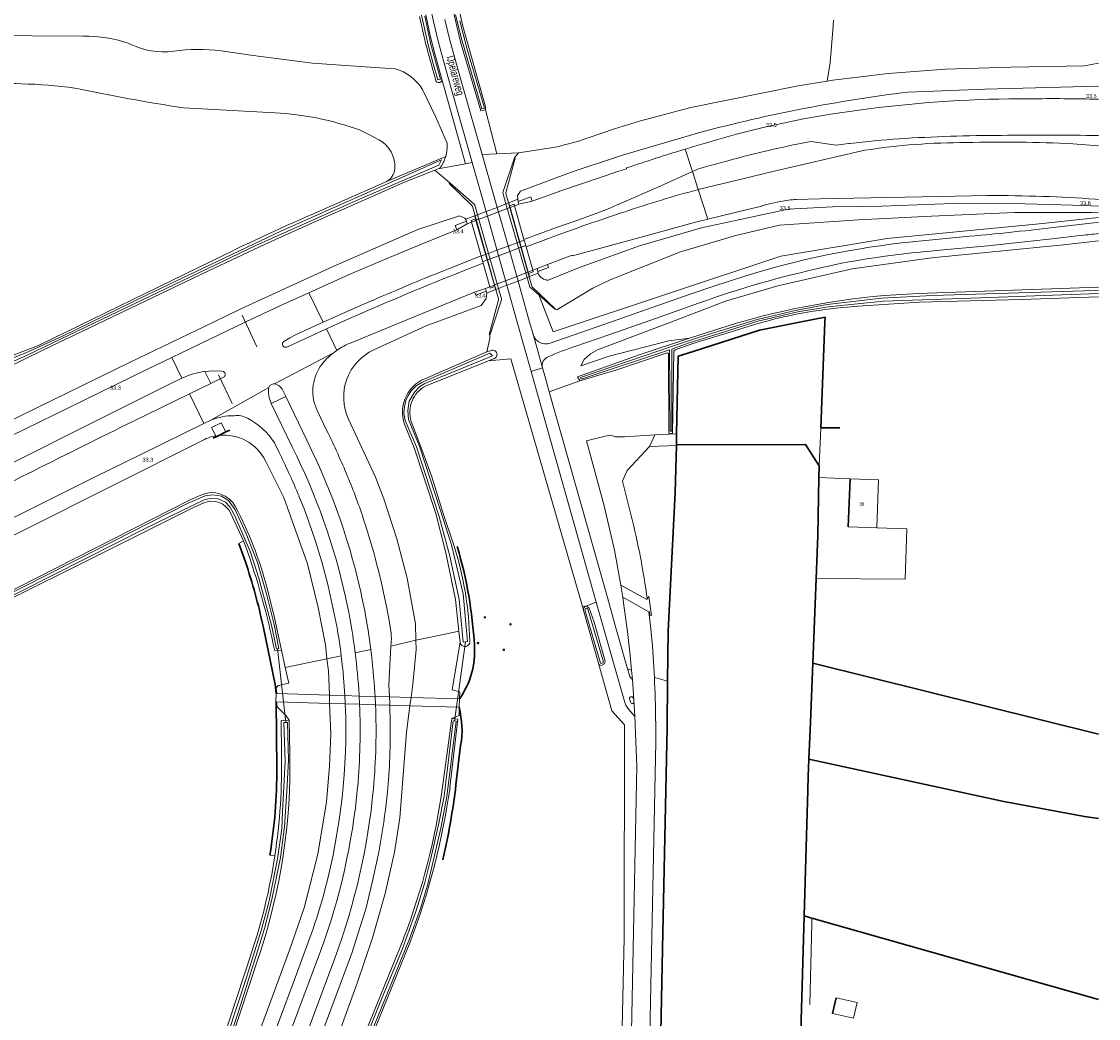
# Model space of a CAD drawing. Header units: metres. Extents: x 120324 to 133000, y 395500 to 402438.
# Tile 94 of 95: x 132661 to 133000, y 400781 to 401095. Entities that reach past the tile are written whole.
import ezdxf

# ---------------------------------------------------------------- set-up
doc = ezdxf.new("R2010")
doc.units = ezdxf.units.M
for name, pattern in [('DGN1', [76.057638, 0, -76.057638]), ('DGN2', [101.410184, 50.705092, -50.705092]), ('DGN3', [152.115276, 101.410184, -50.705092])]:
    doc.linetypes.add(name, pattern=pattern)
for name, color, linetype, lineweight, true_color in [('gg-afsc-hekwerk', 7, 'Continuous', 30, 0x00d228), ('gg-knt-BGT kruinlijn', 7, 'Continuous', 0, 0x787878), ('gg-kntw-bovenkant insteek waterloop', 7, 'Continuous', 0, 0xa0a0ff), ('gg-kntw-waterlijn', 7, 'Continuous', 0, 0xaaebff), ('gg-kwrk-duiker nz buis', 7, 'DGN2', 0, 0x969696), ('gg-kwrk-faunavoorziening', 7, 'Continuous', 0, 0x007896), ('gg-kwrk-kunstwerk', 7, 'Continuous', 0, 0xd2d2d2), ('gg-kwrk-kunstwerk niveau 01', 7, 'Continuous', 0, 0xd2d2d2), ('gt-grn-groengrens', 7, 'Continuous', 0, 0x96c800), ('gt-grn-weggrens', 7, 'Continuous', 0, 0x787878), ('gt-knt-lijn portaal', 7, 'Continuous', 13, 0x8dafbb)]:
    doc.layers.add(name, color=color, linetype=linetype, lineweight=lineweight, true_color=true_color)
for name, color, linetype, lineweight in [('gg-anno-huisnummerreeks BGT', 7, 'Continuous', 13), ('gg-anno-openbare ruimte label', 7, 'Continuous', 13), ('gg-bbg-bijgebouw', 1, 'Continuous', 30), ('gg-bbg-gedigitaliseerde bebouwing', 1, 'Continuous', 0), ('gg-bbg-gedigitaliseerde bijgebouw', 1, 'Continuous', 0), ('gg-bbg-hoofdgebouw', 1, 'Continuous', 30), ('gg-bbg-hoogspanningsmast', 7, 'Continuous', 0), ('gg-knt-bovenkant onderkant talud', 7, 'Continuous', 0), ('gg-knt-onverhard', 7, 'DGN3', 0), ('gg-knt-verharding', 7, 'Continuous', 0), ('gg-knt-verharding nz', 7, 'DGN2', 0), ('gt-anno-nummer hm paal', 7, 'Continuous', 0), ('gt-grn-vlakafsluiter', 6, 'DGN1', 0)]:
    doc.layers.add(name, color=color, linetype=linetype, lineweight=lineweight)
doc.styles.add('StyleArial', font='arial.ttf')

msp = doc.modelspace()

# ---------------------------------------------------------------- linework, layer by layer
at = {"layer": 'gg-afsc-hekwerk'}
for p, q in [((132913.97, 401000), (132912.71, 400966.76)), ((132722.62, 400964.01), (132721.66, 400963.55)), ((132723.44, 400964.41), (132722.62, 400964.01)), ((132725.68, 400965.49), (132723.44, 400964.41)), ((132726.95, 400966.1), (132725.68, 400965.49)), ((132867.3, 400961.43), (132867.34, 400964.89)), ((132912.71, 400966.76), (132918.65, 400966.83)), ((132867.3, 400961.28), (132866.96, 400946.44)), ((132867.3, 400961.43), (132867.3, 400961.28)), ((132912.09, 400951.22), (132912.24, 400954.84)), ((132731.79, 400924.68), (132729.74, 400930.38)), ((132910.16, 400892.78), (132911.2, 400919.41)), ((132909.42, 400874.24), (132910.16, 400892.78)), ((132910.16, 400892.78), (133000, 400870.5)), ((132741.43, 400880.67), (132741.69, 400859.78)), ((132908.95, 400862.65), (132909.42, 400874.24)), ((132799.47, 400866.92), (132798, 400854.52)), ((132908.95, 400862.65), (132908.78, 400857.2)), ((132908.78, 400857.2), (132908.65, 400852.85)), ((132908.65, 400852.85), (132907.44, 400813.34)), ((132907.44, 400813.34), (132902.41, 400632.45)), ((132907.44, 400813.34), (132909.92, 400812.64)), ((132909.92, 400812.64), (133000, 400787.06))]:
    msp.add_line(p, q, dxfattribs=at)
at = {"layer": 'gg-afsc-hekwerk', "flags": 128}
for points in [[(132906.04, 401000), (132914.03, 401001.57), (132913.97, 401000)], [(132872.56, 400990.8), (132893.47, 400997.53), (132906.04, 401000)], [(132867.34, 400964.89), (132867.82, 400989.27), (132872.56, 400990.8)], [(132912.24, 400954.84), (132907.9, 400961.58), (132867.3, 400961.43)], [(132911.2, 400919.41), (132911.72, 400932.9), (132912.09, 400951.22)], [(132864.55, 400887.19), (132864.74, 400902.97), (132866.96, 400946.44)], [(132741.49, 400883.26), (132741.15, 400886.12), (132737.34, 400904.46)], [(132861.78, 400745.42), (132863.02, 400808.16), (132864.38, 400872.62), (132864.55, 400887.19)], [(132908.95, 400862.65), (132970.21, 400849.36), (132995.6, 400844.61), (133000, 400843.95)]]:
    msp.add_lwpolyline(points, dxfattribs=at)
at = {"layer": 'gg-afsc-hekwerk'}
for centre, radius, start, end in [((132666.44, 400890.55), 137.58, 3.2583, 16.4191), ((132565.31, 400868.11), 175.83, 11.9311, 18.7666), ((132778.28, 400896.47), 25.58, 324.3345, 4.263), ((132772.23, 400871.79), 27.67, 349.8648, 14.9836), ((132572.02, 400859.65), 169.67, 350.7843, 0.0449), ((132573.48, 400881.53), 226.14, 347.0762, 353.1409)]:
    msp.add_arc(centre, radius, start, end, dxfattribs=at)
at = {"layer": 'gg-bbg-bijgebouw'}
msp.add_line((132916.41, 400782.73), (132917.51, 400787.62), dxfattribs=at)
at = {"layer": 'gg-bbg-gedigitaliseerde bebouwing'}
msp.add_line((132921.33, 400935.7), (132930.31, 400935.38), dxfattribs=at)
at = {"layer": 'gg-bbg-gedigitaliseerde bebouwing', "flags": 128}
msp.add_lwpolyline([(132930.31, 400935.38), (132930.88, 400950.4), (132921.9, 400950.74)], dxfattribs=at)
at = {"layer": 'gg-bbg-gedigitaliseerde bijgebouw', "flags": 128}
msp.add_lwpolyline([(132917.51, 400787.62), (132924.12, 400786.14), (132923.02, 400781.25), (132916.41, 400782.73)], dxfattribs=at)
at = {"layer": 'gg-bbg-hoofdgebouw'}
msp.add_line((132921.33, 400935.7), (132921.9, 400950.74), dxfattribs=at)
at = {"layer": 'gg-bbg-hoogspanningsmast'}
for centre, start, end in [((132807.09, 400907.25), 0.3472, 180.3472), ((132807.09, 400907.25), 180.3472, 0.3472), ((132815.14, 400905.01), 0.1162, 180.3468), ((132815.14, 400905.01), 180.3477, 0.1153), ((132804.93, 400899.1), 0.1162, 180.3468), ((132804.93, 400899.1), 180.3477, 0.1153), ((132813.01, 400896.96), 359.8843, 180.1157), ((132813.01, 400896.96), 180.1157, 359.8843)]:
    msp.add_arc(centre, 0.248, start, end, dxfattribs=at)
at = {"layer": 'gg-knt-BGT kruinlijn'}
for p, q in [((132722.62, 400964.01), (132722.48, 400964.27)), ((132758.28, 400880.16), (132758.19, 400882.76)), ((132783.53, 400879.41), (132783.88, 400882))]:
    msp.add_line(p, q, dxfattribs=at)
at = {"layer": 'gg-knt-BGT kruinlijn', "flags": 128}
for points in [[(132940.09, 401072.34), (132964.26, 401073.28), (133000, 401074.18)], [(132817.42, 401038.65), (132817.36, 401039.81), (132818.25, 401041.16), (132834.82, 401047.39), (132850.32, 401052.51), (132874.94, 401059.7)], [(132875.2, 401029.64), (132902.44, 401035.57), (132916.37, 401036.28), (132931.93, 401036.51), (132954.12, 401037.36), (132976.95, 401037.19), (132995.65, 401036.73), (133000, 401036.47)], [(132721.76, 401000), (132730.39, 401004.15), (132759.41, 401017.53), (132786.01, 401029.1), (132799.12, 401033.4), (132800.77, 401032.7), (132801.14, 401032.33)], [(132875.2, 401029.64), (132855.73, 401024.05), (132836.49, 401017.05), (132826.99, 401013.19)], [(132865.51, 401000), (132882.77, 401006.57), (132899.16, 401011.39), (132922.58, 401016.73), (132947.66, 401020.26), (132989.04, 401024.36), (133000, 401025.54)], [(132791.74, 401000), (132805.9, 401005.24), (132807.46, 401007.42), (132807.67, 401009.16)], [(132631.72, 400952.61), (132633.07, 400954.78), (132636.45, 400957.54), (132646.03, 400963.25), (132695.6, 400987.42), (132721.76, 401000)], [(132772.2, 400991.29), (132788.79, 400998.91), (132791.74, 401000)], [(132865.51, 401000), (132842.52, 400991.26), (132840.34, 400990.01), (132838.26, 400988.3), (132837.26, 400986.29)], [(132785.41, 400900.03), (132785.25, 400905.2), (132782.67, 400919.48), (132779.38, 400931.92), (132775.32, 400944.43), (132772.72, 400951.28), (132764.21, 400969.55)], [(132718.49, 400962.94), (132661.46, 400934.31), (132621.98, 400914.62), (132616.9, 400915.1)], [(132757.45, 400894.19), (132756.94, 400898.61), (132754.67, 400910.28), (132751.37, 400923.99), (132743.84, 400944.9), (132738.11, 400956.41)], [(132783.88, 400882), (132784.45, 400886.26), (132785.51, 400897.1), (132785.41, 400900.03)], [(132758.19, 400882.76), (132757.9, 400890.35), (132757.45, 400894.19)], [(132709.69, 400720.83), (132717.75, 400729.77), (132721.38, 400736.66), (132745.71, 400802.6), (132750.24, 400815.86), (132754.6, 400832.81), (132757.28, 400849.17), (132758.2, 400860.39), (132758.64, 400870.58), (132758.28, 400880.16)], [(132741.15, 400705.98), (132740.88, 400717.63), (132742.76, 400725.7), (132766.91, 400792.19), (132771.79, 400806.44), (132775.79, 400820.36), (132778.69, 400833.38), (132780.36, 400844.18), (132782.42, 400871.16), (132783.53, 400879.41)]]:
    msp.add_lwpolyline(points, dxfattribs=at)
at = {"layer": 'gg-knt-BGT kruinlijn'}
for centre, radius, start, end in [((132999.97, 400589.42), 486.62, 97.0679, 104.888), ((132827.11, 401016.69), 3.5, 202.1038, 268.1044), ((132779.01, 400976.45), 16.33, 114.6626, 204.973), ((132725.05, 400949.87), 14.63, 100.1128, 116.6451), ((132725.04, 400949.89), 14.6, 26.4968, 96.3053)]:
    msp.add_arc(centre, radius, start, end, dxfattribs=at)
at = {"layer": 'gg-knt-bovenkant onderkant talud'}
for p, q in [((132816.39, 401051.66), (132817.64, 401053.27)), ((132796.11, 401043.77), (132791.39, 401047.77)), ((132998.51, 401031.25), (133000, 401031.46)), ((132743.11, 400896.94), (132744.34, 400891.45))]:
    msp.add_line(p, q, dxfattribs=at)
at = {"layer": 'gg-knt-bovenkant onderkant talud', "flags": 128}
for points in [[(132914.74, 401075.79), (132916.5, 401076.07), (132933.92, 401078.13), (132951.89, 401079.55), (132972.44, 401080.12), (132995.58, 401080.63), (133000, 401081.43)], [(132817.64, 401053.27), (132829.33, 401055.06), (132836.17, 401056.83), (132847.88, 401060.83), (132856.02, 401063.3), (132871.88, 401067.49), (132905.58, 401074.34), (132914.74, 401075.79)], [(132899.72, 401030.53), (132924.6, 401032.18), (132947.5, 401033.38), (132973.59, 401034.43), (132997.87, 401034.43), (133000, 401034.42)], [(132829.08, 401004.13), (132829.7, 401003.91), (132841.02, 401010.66), (132846.5, 401013.33), (132868.6, 401022.08), (132885.97, 401027.2), (132899.72, 401030.53)], [(132808.68, 400996.11), (132808.63, 400994.87), (132807.75, 400990.66)], [(132837.26, 400986.29), (132846.14, 400989.32), (132864.91, 400994.09), (132871.44, 400994.95)], [(132799.3, 400899.43), (132796.78, 400884.45), (132799.17, 400883.78), (132799.06, 400881.55)], [(132744.34, 400891.45), (132745.44, 400886.54), (132742.15, 400885.78), (132741.5, 400885.01), (132741.7, 400883.25)], [(132741.49, 400883.26), (132741.45, 400883.26), (132741.39, 400880.67), (132741.43, 400880.67)], [(132745.51, 400874.86), (132744.58, 400876.3), (132741.79, 400879.11), (132741.6, 400880.67)], [(132796.68, 400875.47), (132799.03, 400876.4), (132798.96, 400878.94)], [(132798.96, 400878.94), (132799, 400878.94), (132799.06, 400881.55)]]:
    msp.add_lwpolyline(points, dxfattribs=at)
at = {"layer": 'gg-knt-bovenkant onderkant talud'}
msp.add_arc((133033.53, 400708.82), 320.8, 95.9999, 96.9531, dxfattribs=at)
at = {"layer": 'gg-knt-onverhard'}
for p, q in [((132860.52, 400964.54), (132867.34, 400964.89)), ((132867.3, 400961.28), (132858.86, 400960.94))]:
    msp.add_line(p, q, dxfattribs=at)
at = {"layer": 'gg-knt-onverhard', "flags": 128}
msp.add_lwpolyline([(132905.38, 400633.47), (132906.56, 400663.83), (132909.85, 400811.02), (132909.92, 400812.64)], dxfattribs=at)
at = {"layer": 'gg-knt-verharding'}
for p, q in [((132880.37, 401057.44), (132876.02, 401056.18)), ((132991.92, 401056.04), (133000, 401055.45)), ((132806.22, 401052.71), (132810.94, 401036.1)), ((132807.51, 401034.8), (132803.11, 401050.23)), ((132851.61, 401048.48), (132851.65, 401048.23)), ((132872.38, 401047.33), (132862.18, 401042.81)), ((132872.38, 401047.33), (132874.2, 401041.7)), ((132848.95, 401036.96), (132862.18, 401042.81)), ((132817.78, 401037.13), (132822.01, 401038.03)), ((132998.93, 401038.66), (133000, 401038.58)), ((132899.98, 401037.91), (132898.04, 401037.51)), ((132801.55, 401030.95), (132798.3, 401028.99)), ((132998.51, 401031.25), (132987.6, 401029.99)), ((132827.12, 401026.35), (132820.05, 401023.74)), ((132959.45, 401027.02), (132941.48, 401025.28)), ((132805.9, 401020.84), (132796.13, 401016.98)), ((132800.05, 401016.01), (132806.53, 401018.55)), ((132826.77, 401018.14), (132823.49, 401016.83)), ((132826.77, 401018.14), (132834.53, 401021.03)), ((132813.98, 401011.59), (132817.21, 401000)), ((132821.15, 401000), (132817.51, 401012.94)), ((132803.83, 401009.41), (132780.81, 401000)), ((132807.26, 401010.61), (132803.83, 401009.41)), ((132857.47, 401000), (132870.81, 401004.73)), ((132757.26, 400997.86), (132744.82, 400992.18)), ((132780.81, 401000), (132768.63, 400995.01)), ((132821.6, 400984.49), (132817.21, 401000)), ((132822.22, 400996.21), (132821.15, 401000)), ((132846.55, 401000), (132827.65, 400993.39)), ((132768.63, 400995.01), (132765.06, 400993.55)), ((132708.63, 400988.91), (132701.01, 400985.21)), ((132720.94, 400980.74), (132719.07, 400984.5)), ((132842.12, 400912.04), (132821.6, 400984.49)), ((132825.18, 400985.64), (132826.1, 400982.4)), ((132714.19, 400977.45), (132720.94, 400980.74)), ((132720.94, 400980.74), (132724.92, 400982.68)), ((132826.1, 400982.4), (132827.31, 400978.14)), ((132696.61, 400968.89), (132714.19, 400977.45)), ((132743.59, 400978.52), (132744.52, 400976.59)), ((132827.31, 400978.14), (132845.62, 400913.43)), ((132744.52, 400976.59), (132739.95, 400974.45)), ((132746.51, 400960.84), (132739.95, 400974.45)), ((132744.52, 400976.59), (132751.08, 400962.92)), ((132754.39, 400972.21), (132757.45, 400965.8)), ((132720.95, 400969.2), (132718.72, 400968.11)), ((132860.52, 400964.54), (132858.86, 400960.94)), ((132740.95, 400962.03), (132742.42, 400958.99)), ((132747.93, 400957.91), (132746.51, 400960.84)), ((132751.08, 400962.92), (132752.69, 400959.57)), ((132742.42, 400958.99), (132742.7, 400958.42)), ((132764.19, 400950.86), (132763.95, 400951.46)), ((132853.11, 400939.12), (132850.4, 400949.99)), ((132769.46, 400936.47), (132769.66, 400935.83)), ((132773.62, 400921.97), (132774.59, 400917.96)), ((132850.51, 400913.54), (132849.87, 400917.3)), ((132845.62, 400913.43), (132848.1, 400904.65)), ((132858.67, 400908.99), (132850.51, 400913.54)), ((132850.8, 400910.92), (132850.51, 400913.54)), ((132850.86, 400881.2), (132842.12, 400912.04)), ((132848.1, 400904.65), (132851.96, 400891.03)), ((132851.96, 400891.03), (132852.52, 400889.04)), ((132853.22, 400890.58), (132853.48, 400887.67)), ((132853.93, 400881.3), (132853.48, 400887.67)), ((132763.19, 400880.02), (132763.03, 400882.62)), ((132767.58, 400882.48), (132767.56, 400882.84)), ((132767.69, 400879.88), (132767.58, 400882.48)), ((132772.57, 400882.34), (132772.51, 400883.42)), ((132772.7, 400879.73), (132772.57, 400882.34)), ((132852.55, 400881.62), (132852.98, 400880.39)), ((132853.95, 400881.05), (132853.93, 400881.3)), ((132854.23, 400876.04), (132853.95, 400881.05)), ((132854.23, 400876.04), (132852.33, 400878.28)), ((132854.82, 400860.39), (132854.23, 400876.04)), ((132721.26, 400710.66), (132755.41, 400802.32))]:
    msp.add_line(p, q, dxfattribs=at)
at = {"layer": 'gg-knt-verharding', "flags": 128}
for points in [[(132803.11, 401050.23), (132795.42, 401077.27), (132792.38, 401088.39), (132790.89, 401094.51)], [(132794.53, 401095.12), (132795.98, 401089.09), (132798.96, 401078.11), (132803.91, 401060.81), (132806.22, 401052.71)], [(132921.9, 401056.19), (132921.52, 401056.13), (132917.53, 401055.6), (132909.55, 401056.81), (132905.77, 401056.09)], [(132895.89, 401046.92), (132906.59, 401049.48), (132926.51, 401054.03)], [(132851.65, 401048.23), (132848.84, 401047.35), (132831.33, 401041.35), (132822.01, 401038.03)], [(132877.97, 401049.22), (132874.25, 401048.17), (132872.38, 401047.33)], [(132874.2, 401041.7), (132889.01, 401045.28), (132895.89, 401046.92)], [(132822.01, 401038.03), (132821.54, 401039.44), (132817.59, 401037.98)], [(132964.96, 401039.84), (132960.07, 401039.73), (132944.55, 401039.43), (132928.43, 401039.1), (132912.47, 401038.81), (132905.07, 401038.59)], [(132898.04, 401037.51), (132896.59, 401037.21), (132894.11, 401036.59), (132894.16, 401036.44), (132889.66, 401035.39), (132877.22, 401032.35)], [(132801.32, 401031.74), (132797.75, 401030.39), (132798.3, 401028.99)], [(132819.39, 401026.03), (132829.6, 401029.73), (132837.77, 401032.6)], [(132877.22, 401032.35), (132873.3, 401031.39), (132856.27, 401026.77), (132834.69, 401020.88), (132834.53, 401021.03)], [(132751.72, 401009.27), (132757.7, 401011.98), (132765.94, 401015.61), (132779.79, 401021.49), (132787.15, 401024.51), (132798.3, 401028.99)], [(132948.96, 401022.5), (132965.17, 401024.02), (132975.77, 401025.11), (132986.36, 401026.3), (132993.18, 401027.1), (132994.7, 401027.26)], [(132823.73, 401015.94), (132827.12, 401017.19), (132826.77, 401018.14)], [(132846.55, 401000), (132871.32, 401008.67), (132879.75, 401011.56), (132888.24, 401014.27)], [(132731.73, 401000), (132742.63, 401005.14), (132751.72, 401009.27)], [(132807.46, 401009.79), (132804.21, 401008.45), (132803.83, 401009.41)], [(132771.82, 401006.87), (132764, 401003.47), (132756.22, 401000)], [(132765.27, 401001.47), (132761.95, 401000), (132757.26, 400997.86)], [(132731.73, 401000), (132714.73, 400991.87), (132708.63, 400988.91)], [(132756.22, 401000), (132747.75, 400996.13), (132745.8, 400995.11), (132743.92, 400993.95)], [(132835.35, 400992.36), (132846.42, 400996.15), (132857.47, 401000)], [(132701.01, 400985.21), (132681.07, 400975.53), (132657.9, 400964.16), (132644.66, 400957.52)], [(132724.58, 400984.57), (132721.77, 400984.67), (132720.42, 400984.62), (132719.07, 400984.5)], [(132711.8, 400982.38), (132707.27, 400980.18), (132704.37, 400978.73)], [(132739.72, 400980.24), (132740.32, 400980.54), (132740.65, 400980.63), (132740.99, 400980.62)], [(132704.37, 400978.73), (132676.24, 400964.73), (132630.44, 400941.64)], [(132718.72, 400968.11), (132698.89, 400958.45), (132684.56, 400951.36), (132658.15, 400938.18), (132641.89, 400929.96)], [(132722.48, 400964.27), (132721.09, 400966.88), (132724.23, 400968.4), (132725.68, 400965.49)], [(132839.04, 400962.72), (132844.86, 400964.21), (132846.66, 400964.52), (132848.06, 400963.91), (132850.98, 400963.95), (132860.52, 400964.54)], [(132839.04, 400962.72), (132844.57, 400942.24), (132847.8, 400928.34), (132849.87, 400917.3)], [(132858.86, 400960.94), (132851.78, 400953.36), (132850.59, 400950.54), (132850.4, 400949.99)], [(132748.65, 400945.32), (132750.26, 400941.31), (132751.77, 400937.27), (132752.84, 400934.24), (132753.83, 400931.18), (132755.79, 400924.66), (132757.83, 400917.13), (132760.61, 400903.96)], [(132774.59, 400917.96), (132776.25, 400910.13), (132776.96, 400906.19), (132777.6, 400902.24), (132777.67, 400901.48), (132777.68, 400900.72), (132777.54, 400898.2)], [(132849.87, 400917.3), (132857.99, 400912.79), (132858.15, 400913.02)], [(132858.15, 400913.02), (132858.64, 400913.77), (132859.43, 400907.77), (132858.93, 400907.85), (132858.8, 400908.92), (132858.67, 400908.99)], [(132850.8, 400910.92), (132851.98, 400902.78), (132852.8, 400895.24), (132853.22, 400890.58)], [(132858.67, 400908.99), (132859.27, 400903.59), (132859.81, 400898.17), (132860.13, 400893.27), (132860.39, 400888.36)], [(132777.54, 400898.2), (132776.88, 400885.94), (132777.08, 400882.2)], [(132761.95, 400895.13), (132762.37, 400891.5), (132762.38, 400891.01), (132762.85, 400885.51), (132763.03, 400882.62)], [(132853.93, 400881.3), (132853.89, 400881.53), (132853.68, 400881.87), (132853.36, 400882.18), (132853.12, 400882.28), (132852.86, 400882.28)], [(132756.8, 400821.53), (132757.73, 400825.14), (132759.36, 400832.46), (132760.07, 400836.17), (132761.16, 400842.81), (132762.24, 400850.48), (132762.85, 400857.69), (132763.27, 400864.92), (132763.38, 400868.21), (132763.39, 400871.5), (132763.34, 400875.76), (132763.19, 400880.02)], [(132777.08, 400882.2), (132777.19, 400880.16), (132777.2, 400879.6)], [(132853.95, 400881.05), (132853.82, 400880.26), (132853.67, 400880.13)], [(132858.33, 400745.49), (132860.81, 400868.13), (132860.79, 400874.56)], [(132777.24, 400864.65), (132777.07, 400860.41), (132776.79, 400856.17), (132776.48, 400852.37), (132776.06, 400848.58)], [(132844.02, 400662.17), (132847.03, 400670.18), (132848.41, 400673.94), (132849.07, 400675.91), (132849.66, 400677.9), (132850.13, 400679.77), (132850.53, 400681.66), (132850.83, 400683.54), (132851.05, 400685.42), (132851.24, 400687.76), (132851.46, 400693.64), (132854.82, 400860.39)], [(132732.28, 400713.21), (132764.54, 400799.67), (132765.36, 400801.96), (132769.74, 400815.85), (132771.87, 400824.77), (132773.77, 400833.39)], [(132752.51, 400807.58), (132747.18, 400793.06), (132719.08, 400717.79)], [(132759.8, 400799.8), (132726.5, 400710.37), (132725.8, 400708.88)]]:
    msp.add_lwpolyline(points, dxfattribs=at)
at = {"layer": 'gg-knt-verharding'}
for centre, radius, start, end in [((132914.42, 401121.56), 126.46, 186.879, 192.3499), ((132976.4, 400694.65), 375.57, 89.7282, 97.4521), ((132985.43, 400511.6), 558.67, 88.5056, 90.7432), ((132961.66, 400778.36), 290.68, 96.7114, 106.2403), ((132972.03, 400498.84), 559.9, 90.2553, 93.5487), ((132982.42, 399571.2), 1487.59, 89.32299, 90.49647), ((133057.72, 400437.45), 644.86, 106.36492, 106.91473), ((132982.55, 400685.56), 378.4, 101.7069, 106.0443), ((132969.88, 400635.53), 423.39, 94.4042, 96.5079), ((132957.99, 400850.76), 205.7, 89.8882, 98.8036), ((132970.19, 400659.14), 397.49, 86.8671, 91.7006), ((133057.35, 400438.85), 643.41, 106.92007, 108.64845), ((132971.73, 400677.81), 376.74, 105.0038, 108.6651), ((132906.16, 401011.08), 27.53, 92.2648, 102.9629), ((132965.94, 400627.76), 412.08, 87.689, 90.1362), ((132975.44, 400744.06), 295.54, 85.442, 88.6206), ((133054.99, 400411.31), 655.9, 108.10547, 110.32908), ((132789.22, 401173.76), 149.27, 288.9775, 293.5844), ((132880.95, 401904.6), 881.09, 275.11189, 276.95232), ((132969.14, 400757.39), 269.32, 95.8939, 107.4807), ((132976.09, 400704.72), 318.94, 94.8795, 99.7565), ((132985.71, 400692.4), 332.8, 101.0294, 110.1984), ((133151.19, 400127.02), 955.82, 111.55358, 113.81336), ((133102.58, 400246.05), 829.6, 111.67814, 113.49665), ((132826.27, 400997.36), 4.21, 195.8122, 289.2157), ((132744.45, 400993.11), 0.996, 121.8497, 291.7972), ((132773.29, 400972.73), 22.39, 124.7685, 127.4772), ((132773.19, 400972.86), 22.23, 111.472, 124.749), ((132861.58, 400912.34), 84.2, 108.1483, 114.2183), ((132773.18, 400972.88), 22.2, 127.4788, 143.503), ((132828.14, 400986.31), 3.03, 111.4577, 192.7674), ((132721.93, 400961.18), 23.49, 96.9813, 115.5391), ((132724.48, 400983.57), 0.999, 296.5006, 84.0931), ((132767.17, 400978.32), 14.16, 146.7082, 205.5529), ((132740.23, 400977.03), 3.67, 23.9358, 78.1343), ((132747.42, 400978.2), 8.36, 171.1411, 206.6605), ((132740.17, 400979.33), 1.02, 116.1303, 171.1525), ((132728.22, 400951.19), 19.42, 90.0043, 111.9999), ((132729.11, 400963.89), 6.78, 60.5451, 97.5046), ((135319.72, 395648.97), 5931.47, 116.246655, 116.922972), ((132722.88, 400950.78), 21.28, 31.8991, 63.3201), ((132537.75, 400857.57), 244.91, 22.5418, 26.2268), ((132515.81, 400847.5), 252.56, 22.7881, 26.053), ((132567, 400870.34), 201, 11.5584, 25.8261), ((132564.63, 400869.54), 208.51, 10.9861, 25.5808), ((132593.44, 400880.19), 184.8, 17.7314, 22.4846), ((132609.74, 400878.65), 250.78, 7.8789, 13.9547), ((132575.48, 400872.93), 204.11, 13.9018, 17.9497), ((132564.73, 400870.48), 203.21, 7.2283, 11.3899), ((132554.35, 400869.52), 218.61, 7.24, 10.476), ((132584.14, 400872.67), 179.22, 7.2003, 10.056), ((132564.82, 400870.47), 203.11, 3.4924, 7.2351), ((132554.02, 400869.51), 218.93, 3.6442, 7.234), ((132854.67, 400889.53), 2.21, 192.7859, 237.1981), ((132471.09, 400870.22), 389.72, 0.6384, 2.6672), ((132853.04, 400881.79), 0.521, 109.6893, 198.5866), ((132559.37, 400871.72), 208.49, 355.1, 2.2446), ((132569.63, 400871.51), 203.24, 354.8845, 2.3193), ((132500.88, 400871.53), 276.44, 358.5738, 1.6715), ((132856.57, 400882.25), 5.8, 190.3521, 223.1223), ((132853.47, 400880.64), 0.545, 206.5559, 292.4765), ((132563.94, 400872.8), 204.03, 339.7909, 354.6876), ((132562.92, 400872.99), 210.05, 339.6058, 354.6431), ((132491.96, 400883.67), 286.25, 349.8828, 352.9583), ((132517.36, 400887.44), 248.34, 341.242, 344.6096)]:
    msp.add_arc(centre, radius, start, end, dxfattribs=at)
at = {"layer": 'gg-knt-verharding nz'}
for p, q in [((132813.98, 401011.59), (132807.51, 401034.8)), ((132814.89, 401022.23), (132810.94, 401036.1)), ((132814.89, 401022.23), (132817.51, 401012.94))]:
    msp.add_line(p, q, dxfattribs=at)
at = {"layer": 'gg-kntw-bovenkant insteek waterloop'}
for p, q in [((132695.28, 401087.55), (132695.53, 401087.44)), ((132789.19, 401085), (132791.8, 401075.71)), ((132712.32, 401067.38), (132741.11, 401065.8)), ((132776.14, 401044.2), (132794.78, 401052.1)), ((132792.39, 401048.16), (132792.94, 401048.37)), ((132791.39, 401047.77), (132792.39, 401048.16)), ((132752.73, 401033.85), (132773.61, 401043.05)), ((132776.14, 401044.2), (132773.61, 401043.05)), ((132721.14, 401019.17), (132666.99, 400992.77)), ((132943.36, 401009.02), (133000, 401011)), ((132788.23, 400982.24), (132807.75, 400990.66)), ((132807.75, 400990.66), (132808.74, 400991.03)), ((132871.94, 400993.11), (132872.11, 400993.17)), ((132808.25, 400987.88), (132788.59, 400980.04)), ((132809.65, 400988.44), (132808.25, 400987.88)), ((132714.67, 400944.25), (132630.41, 400901.46)), ((132717.81, 400945.67), (132714.67, 400944.25)), ((132718.47, 400943.15), (132715.89, 400941.97)), ((132727.22, 400939.88), (132731.17, 400931.25)), ((132731.17, 400931.25), (132731.77, 400929.95)), ((132837.96, 400909.82), (132842.87, 400892.44)), ((132799.3, 400899.43), (132798.93, 400902.9)), ((132741.01, 400896.71), (132743.11, 400896.94)), ((132745.51, 400874.86), (132745.78, 400864.57)), ((132796.68, 400875.47), (132793.77, 400853.98)), ((132781.56, 400806.32), (132742.66, 400710.62)), ((132744.66, 400709.25), (132783.71, 400805.39)), ((132733.67, 400801.71), (132707.61, 400722.54)), ((132709.69, 400720.83), (132736.14, 400800.97))]:
    msp.add_line(p, q, dxfattribs=at)
at = {"layer": 'gg-kntw-bovenkant insteek waterloop', "flags": 128}
for points in [[(132795.49, 401126.29), (132795.08, 401120.61), (132795.44, 401109.78), (132796.79, 401099.31), (132799.4, 401088.14), (132805.84, 401066.47), (132807.26, 401066.74)], [(132807.26, 401066.74), (132807.28, 401067.71), (132800.21, 401093.06), (132798.91, 401098.6), (132844.7, 401097.35), (132846.07, 401098.2), (132847.5, 401100.46)], [(132788.56, 401096.59), (132789.71, 401091.03), (132791.03, 401085.51), (132793.6, 401076.37)], [(132680.78, 401089.88), (132648.68, 401090.12), (132633.32, 401089.73)], [(132778.86, 401079.69), (132767.87, 401080.33), (132752.93, 401081.47), (132734.26, 401083.82), (132724.2, 401085.28)], [(132795.19, 401056.24), (132791.53, 401064.68), (132787.51, 401073.11)], [(132767.67, 401060.42), (132770.83, 401058.92), (132773.8, 401057.28)], [(132774.53, 401040.74), (132781.25, 401043.79), (132791.39, 401047.77)], [(132774.53, 401040.74), (132753.79, 401031.6), (132737.83, 401024.45), (132720.15, 401016.19), (132667.88, 400991.12)], [(132922.93, 401004.91), (132943.63, 401006.27), (132975.67, 401007.09), (133000, 401008.02)], [(132871.44, 400994.95), (132886.25, 400999.69), (132887.33, 401000)], [(132872.11, 400993.17), (132885.9, 400997.38), (132890.15, 400998.75), (132894.44, 401000)], [(132871.44, 400994.95), (132855.92, 400989.83), (132836.21, 400982.84), (132836.96, 400981.57)], [(132666.99, 400992.77), (132656.65, 400988.8), (132649.98, 400986.18)], [(132667.88, 400991.12), (132656.78, 400985.7), (132650.11, 400983.22)], [(132836.96, 400981.57), (132848.61, 400985.02), (132864.12, 400990.27), (132864.52, 400990.39), (132864.78, 400990.19), (132864.96, 400965.11), (132866.12, 400965.06), (132866.52, 400990.93), (132866.92, 400991.26), (132871.94, 400993.11)], [(132783.92, 400968.76), (132787.31, 400959.96), (132790.4, 400951.4), (132794.11, 400939.55), (132797.43, 400929.64)], [(132798.93, 400902.9), (132797.89, 400912.83), (132794.79, 400927.49), (132791.65, 400939.82), (132784.9, 400960.46), (132782.27, 400966.85)], [(132715.89, 400941.97), (132624.26, 400896.28), (132609.16, 400888.24)], [(132743.11, 400896.94), (132740.79, 400908.04), (132738.55, 400916.68)], [(132837.96, 400909.82), (132838.53, 400910.59), (132839.17, 400910.71), (132839.87, 400910.11), (132841.4, 400905.65), (132844.88, 400893.42), (132844.7, 400892.58), (132843.74, 400892.05), (132842.87, 400892.44)], [(132743.12, 400864.42), (132743.02, 400874.77), (132745.51, 400874.86)], [(132796.12, 400853.75), (132798.58, 400875.19), (132796.68, 400875.47)]]:
    msp.add_lwpolyline(points, dxfattribs=at)
at = {"layer": 'gg-kntw-bovenkant insteek waterloop'}
for centre, radius, start, end in [((132915.77, 401120.73), 131.53, 190.7785, 195.7633), ((132681.55, 401048.23), 41.66, 70.7501, 91.0539), ((132706.18, 401109.18), 24.21, 243.8967, 277.071), ((132717.12, 401032.37), 53.38, 82.3688, 98.5682), ((132774.76, 401065.32), 14.94, 31.4244, 74.0421), ((132792.61, 401076.29), 0.992, 215.8401, 4.5208), ((132655.72, 400966.16), 108.9, 86.9997, 101.1791), ((132659.63, 400946.58), 128.34, 81.6749, 89.2033), ((132804.83, 401674.83), 614.45, 258.1088, 261.34153), ((132736.29, 400973.72), 92.21, 70.1049, 86.9998), ((132769.33, 401048.91), 9.49, 356.0241, 61.9169), ((132783.61, 401055.29), 11.62, 344.0723, 4.693), ((132783.61, 401055.29), 11.61, 323.4481, 344.0751), ((132773.69, 401048.7), 5.12, 298.4687, 354.9253), ((132989.5, 400482.82), 599.74, 113.25223, 116.58086), ((132952.66, 400772.66), 236.54, 92.2525, 106.0321), ((132933.88, 400856.35), 148.96, 94.2143, 105.354), ((132809.44, 400989.66), 1.54, 20.518, 117.0559), ((132809.44, 400989.9), 1.47, 278.0665, 11.8361), ((132792.51, 400971.74), 11.34, 112.162, 205.5102), ((132793.02, 400971.59), 9.54, 117.7124, 197.2761), ((132721.28, 400938.02), 8.4, 27.5856, 114.4208), ((132721.2, 400937.12), 6.62, 24.6267, 114.3904), ((132619.74, 400884.96), 122.97, 14.9489, 27.589), ((132492.31, 400845.45), 253.93, 11.6475, 19.4376), ((132694.94, 400897.41), 107.44, 1.28, 17.4559), ((132800.84, 400899.55), 1.54, 184.4434, 9.4652), ((132554.46, 400861.05), 191.36, 341.7013, 1.055), ((132559.85, 400859.96), 183.32, 351.3021, 1.395), ((132583.48, 400882.48), 212.21, 338.9695, 352.2842), ((132569.41, 400886.18), 229.03, 339.3439, 351.8606), ((132559.88, 400859.97), 183.3, 341.4663, 351.2973)]:
    msp.add_arc(centre, radius, start, end, dxfattribs=at)
at = {"layer": 'gg-kntw-waterlijn', "flags": 128}
for points in [[(132788.21, 401096.19), (132790.12, 401087.33), (132793.18, 401076.4), (132792.31, 401076.15), (132790.77, 401081.66), (132789.23, 401087.17), (132787.17, 401096.54)], [(132797.89, 401096.62), (132799.84, 401088.73), (132806.17, 401067.07), (132806.98, 401067.3), (132801.46, 401086.18), (132799.22, 401094.78)], [(132649.39, 400985.1), (132662.79, 400990.33), (132674.29, 400995.62), (132700.96, 401008.61), (132743.13, 401028.68), (132793.44, 401050.99), (132792.6, 401049.35), (132768.58, 401039.06), (132735.11, 401024.09), (132701.83, 401008.14), (132663.42, 400989.72), (132654.48, 400985.8)], [(133000, 401009.02), (132962.92, 401007.7), (132932.41, 401006.61), (132915.02, 401004.84), (132905.46, 401003.28), (132892.92, 401000.33), (132880.73, 400996.48), (132871.28, 400993.5), (132865.84, 400991.55), (132865.82, 400965.7), (132865.36, 400965.7), (132865.18, 400991.3), (132837.4, 400982.1), (132837.15, 400982.66), (132866.71, 400992.63), (132874.53, 400995.27), (132892.67, 401000.88), (132905.21, 401003.82), (132914.73, 401005.53), (132931.76, 401007.53), (132947.78, 401008.43), (132998.97, 401009.98), (133000, 401010.02)], [(132808.64, 400990.22), (132787.86, 400981.37), (132787.22, 400981.09), (132785.48, 400979.98), (132784.07, 400978.56), (132782.92, 400976.96), (132782.2, 400975.35), (132781.77, 400973.44), (132781.63, 400971.41), (132782.06, 400969.05), (132785.54, 400960.82), (132792.76, 400938.93), (132796.11, 400926.45), (132799.04, 400912.82), (132800.28, 400899.46), (132801.67, 400899.58), (132800.27, 400914.61), (132796.62, 400929.99), (132793.01, 400941.07), (132786.62, 400960.69), (132783.11, 400969.36), (132782.83, 400972.24), (132783.31, 400975.2), (132784.92, 400978.03), (132786.6, 400979.75), (132788.23, 400980.72), (132809.53, 400989.44), (132808.64, 400990.22)], [(132647.08, 400909.24), (132684.11, 400928.01), (132713.82, 400943.07), (132719.18, 400945.38), (132721.56, 400945.7), (132724.27, 400945.26), (132726.45, 400943.96), (132728.57, 400941.05), (132732.03, 400933.52), (132735.61, 400924.41), (132738.54, 400914.17), (132740.8, 400904.93), (132742.34, 400897.46), (132741.54, 400897.3), (132740, 400904.8), (132735.99, 400919.51), (132733.38, 400927.75), (132728.46, 400939.12), (132726.89, 400942), (132725.5, 400943.39), (132723.22, 400944.45), (132720.96, 400944.53), (132718.85, 400944.2), (132700.5, 400935.26), (132612.07, 400890.57)], [(132838.55, 400909.62), (132843.4, 400892.86), (132843.8, 400892.71), (132844.24, 400892.94), (132844.28, 400893.53), (132839.49, 400909.8), (132839.06, 400910.1), (132838.72, 400909.99), (132838.55, 400909.62)], [(132717.34, 400746.59), (132729.67, 400783.31), (132736.81, 400806.25), (132738.02, 400810.12), (132740.24, 400819.05), (132742.81, 400831.69), (132744.1, 400841.4), (132744.78, 400852.61), (132745.37, 400862.34), (132745.04, 400874.14), (132743.93, 400874.11), (132744.27, 400862.02), (132743.51, 400846.06), (132743.25, 400840.69), (132741.94, 400831.29), (132739.24, 400818.13), (132736.9, 400809.05), (132732.02, 400793.68), (132720.92, 400759.98)], [(132769.83, 400772.94), (132783.41, 400806.14), (132786.82, 400815.7), (132789.13, 400823.37), (132793.28, 400840.99), (132795.09, 400850.89), (132798.02, 400874.57), (132797.16, 400874.67), (132794.24, 400851.03), (132792.61, 400842.49), (132790.14, 400831.37), (132788.08, 400823.4), (132785.41, 400814.78), (132781.14, 400803), (132774.79, 400787.71), (132757.26, 400744.35)]]:
    msp.add_lwpolyline(points, dxfattribs=at)
at = {"layer": 'gg-kwrk-duiker nz buis'}
for p, q in [((132800.97, 400899.52), (132797.59, 400874.62)), ((132741.94, 400897.38), (132744.49, 400874.13))]:
    msp.add_line(p, q, dxfattribs=at)
at = {"layer": 'gg-kwrk-faunavoorziening'}
for p, q in [((132741.49, 400883.26), (132741.7, 400883.25)), ((132741.7, 400883.25), (132758.19, 400882.76)), ((132758.19, 400882.76), (132763.03, 400882.62)), ((132763.03, 400882.62), (132767.58, 400882.48)), ((132767.58, 400882.48), (132772.57, 400882.34)), ((132772.57, 400882.34), (132777.08, 400882.2)), ((132741.6, 400880.67), (132741.43, 400880.67)), ((132758.28, 400880.16), (132741.6, 400880.67)), ((132763.19, 400880.02), (132758.28, 400880.16)), ((132767.69, 400879.88), (132763.19, 400880.02)), ((132772.7, 400879.73), (132767.69, 400879.88)), ((132777.2, 400879.6), (132772.7, 400879.73)), ((132777.08, 400882.2), (132783.88, 400882)), ((132783.53, 400879.41), (132777.2, 400879.6)), ((132798.89, 400878.94), (132783.53, 400879.41)), ((132783.88, 400882), (132799.06, 400881.55)), ((132798.89, 400878.94), (132798.96, 400878.94))]:
    msp.add_line(p, q, dxfattribs=at)
at = {"layer": 'gg-kwrk-kunstwerk'}
for p, q in [((132817.42, 401038.65), (132814.63, 401037.51)), ((132817.59, 401037.98), (132817.42, 401038.65)), ((132820.38, 401014.03), (132813.72, 401037.16)), ((132821, 401014.27), (132814.51, 401037.47)), ((132815.02, 401036.08), (132820.7, 401015.76)), ((132817.78, 401037.13), (132816.4, 401036.61)), ((132817.59, 401037.98), (132817.78, 401037.13)), ((132801.32, 401031.74), (132801.14, 401032.33)), ((132801.55, 401030.95), (132801.32, 401031.74)), ((132802.91, 401031.47), (132801.55, 401030.95)), ((132810.56, 401010.29), (132804.01, 401033.46)), ((132804.29, 401031.99), (132810.07, 401011.68)), ((132811.36, 401010.59), (132804.8, 401033.77)), ((132821.15, 401014.33), (132823.87, 401015.37)), ((132823.49, 401016.83), (132822.14, 401016.31)), ((132823.87, 401015.37), (132823.73, 401015.94)), ((132807.26, 401010.61), (132808.62, 401011.13)), ((132807.67, 401009.16), (132807.46, 401009.79)), ((132810.45, 401010.25), (132807.67, 401009.16)), ((132829.08, 401004.13), (132824.05, 401008.59))]:
    msp.add_line(p, q, dxfattribs=at)
at = {"layer": 'gg-kwrk-kunstwerk', "flags": 128}
for points in [[(132816.39, 401051.66), (132812.76, 401040.77), (132812.8, 401040.38), (132813.72, 401037.16)], [(132814.51, 401037.47), (132813.68, 401040.44), (132813.68, 401040.7), (132816.6, 401051.61), (132816.39, 401051.66)], [(132796.11, 401043.77), (132795.86, 401043.56), (132803.04, 401036.64), (132803.18, 401036.39), (132804.01, 401033.46)], [(132796.11, 401043.77), (132803.74, 401037.15), (132803.92, 401036.83), (132804.8, 401033.77)], [(132801.14, 401032.33), (132801.12, 401032.41), (132803.89, 401033.42)], [(132823.73, 401015.94), (132823.69, 401015.96), (132823.49, 401016.83)], [(132824.05, 401008.59), (132821.58, 401010.79), (132821.24, 401011.04), (132820.38, 401014.03)], [(132821, 401014.27), (132821.81, 401011.35), (132821.95, 401011.11), (132829.2, 401004.19), (132829.08, 401004.13)], [(132807.46, 401009.79), (132807.49, 401009.8), (132807.26, 401010.61)], [(132810.56, 401010.29), (132811.4, 401007.34), (132811.4, 401007.04), (132809.52, 401000)], [(132811.36, 401010.59), (132812.27, 401007.39), (132812.28, 401007), (132809.99, 401000)], [(132808.68, 400996.11), (132808.49, 400996.18), (132809.52, 401000)], [(132809.99, 401000), (132808.72, 400996.1), (132808.68, 400996.11)]]:
    msp.add_lwpolyline(points, dxfattribs=at)
at = {"layer": 'gg-kwrk-kunstwerk niveau 01'}
for p, q in [((132804.8, 401033.77), (132807.51, 401034.8)), ((132807.51, 401034.8), (132810.94, 401036.1)), ((132811.35, 401034.68), (132807.9, 401033.37)), ((132813.72, 401037.16), (132810.94, 401036.1)), ((132814.13, 401035.74), (132811.35, 401034.68)), ((132813.72, 401037.16), (132814.51, 401037.47)), ((132814.91, 401036.04), (132814.13, 401035.74)), ((132814.51, 401037.47), (132814.63, 401037.51)), ((132814.63, 401037.51), (132814.88, 401036.6)), ((132815.02, 401036.08), (132814.88, 401036.6)), ((132815.02, 401036.08), (132814.91, 401036.04)), ((132816.4, 401036.61), (132815.02, 401036.08)), ((132819.39, 401026.03), (132816.4, 401036.61)), ((132804.29, 401031.99), (132802.91, 401031.47)), ((132802.91, 401031.47), (132805.9, 401020.84)), ((132803.89, 401033.42), (132804.01, 401033.46)), ((132803.89, 401033.42), (132804.15, 401032.5)), ((132804.01, 401033.46), (132804.8, 401033.77)), ((132804.15, 401032.5), (132804.29, 401031.99)), ((132804.41, 401032.04), (132804.29, 401031.99)), ((132805.2, 401032.34), (132804.41, 401032.04)), ((132805.2, 401032.34), (132807.9, 401033.37)), ((132814.41, 401023.92), (132817.23, 401024.97)), ((132817.23, 401024.97), (132817.93, 401025.22)), ((132817.93, 401025.22), (132818.05, 401025.27)), ((132818.05, 401025.27), (132819.45, 401025.79)), ((132819.45, 401025.79), (132819.39, 401026.03)), ((132819.45, 401025.79), (132819.94, 401024.14)), ((132805.92, 401020.79), (132807.33, 401021.31)), ((132807.33, 401021.31), (132807.43, 401021.35)), ((132807.43, 401021.35), (132808.23, 401021.64)), ((132808.23, 401021.64), (132810.9, 401022.63)), ((132810.9, 401022.63), (132814.41, 401023.92)), ((132814.89, 401022.23), (132811.38, 401020.9)), ((132817.71, 401023.3), (132814.89, 401022.23)), ((132818.4, 401023.56), (132817.71, 401023.3)), ((132818.51, 401023.6), (132818.4, 401023.56)), ((132819.94, 401024.14), (132818.51, 401023.6)), ((132819.94, 401024.14), (132820.05, 401023.74)), ((132820.05, 401023.74), (132822.14, 401016.31)), ((132805.9, 401020.84), (132805.92, 401020.79)), ((132805.92, 401020.79), (132806.4, 401019)), ((132807.83, 401019.55), (132806.4, 401019)), ((132806.53, 401018.55), (132806.4, 401019)), ((132808.62, 401011.13), (132806.53, 401018.55)), ((132807.93, 401019.59), (132807.83, 401019.55)), ((132808.73, 401019.89), (132807.93, 401019.59)), ((132808.73, 401019.89), (132811.38, 401020.9)), ((132817.1, 401014.38), (132813.58, 401013.03)), ((132819.96, 401015.48), (132817.1, 401014.38)), ((132820.59, 401015.72), (132819.96, 401015.48)), ((132820.7, 401015.76), (132820.59, 401015.72)), ((132822.14, 401016.31), (132820.7, 401015.76)), ((132820.7, 401015.76), (132820.83, 401015.33)), ((132820.83, 401015.33), (132821.15, 401014.33)), ((132821.15, 401014.33), (132821, 401014.27)), ((132810.07, 401011.68), (132808.62, 401011.13)), ((132810.16, 401011.72), (132810.07, 401011.68)), ((132810.19, 401011.27), (132810.07, 401011.68)), ((132810.95, 401012.02), (132810.16, 401011.72)), ((132810.19, 401011.27), (132810.45, 401010.25)), ((132810.95, 401012.02), (132813.58, 401013.03)), ((132811.36, 401010.59), (132813.98, 401011.59)), ((132817.51, 401012.94), (132813.98, 401011.59)), ((132820.38, 401014.03), (132817.51, 401012.94)), ((132821, 401014.27), (132820.38, 401014.03)), ((132810.56, 401010.29), (132810.45, 401010.25)), ((132811.36, 401010.59), (132810.56, 401010.29))]:
    msp.add_line(p, q, dxfattribs=at)
at = {"layer": 'gg-kwrk-kunstwerk niveau 01', "flags": 128}
for points in [[(132814.88, 401036.6), (132816.26, 401037.1), (132816.4, 401036.61)], [(132804.15, 401032.5), (132802.78, 401031.93), (132802.91, 401031.47)], [(132822.14, 401016.31), (132822.26, 401015.88), (132820.83, 401015.33)], [(132810.19, 401011.27), (132808.74, 401010.73), (132808.62, 401011.13)]]:
    msp.add_lwpolyline(points, dxfattribs=at)
at = {"layer": 'gt-grn-groengrens'}
for p, q in [((132801.02, 401049.83), (132793.6, 401076.37)), ((132807.26, 401066.74), (132810.84, 401052.94)), ((132810.84, 401052.94), (132806.22, 401052.71)), ((132817.64, 401053.27), (132810.84, 401052.94)), ((132801.02, 401049.83), (132792.39, 401048.16)), ((132803.11, 401050.23), (132801.02, 401049.83)), ((132836.96, 400981.57), (132827.31, 400978.14)), ((132912.71, 400966.76), (132912.24, 400954.84)), ((132912.09, 400951.22), (132921.9, 400950.74)), ((132729.74, 400930.38), (132731.17, 400931.25)), ((132837.75, 400910.58), (132837.96, 400909.82)), ((132785.41, 400900.03), (132777.54, 400898.2)), ((132771.21, 400897.07), (132766.32, 400896.05)), ((132744.34, 400891.45), (132757.45, 400894.19)), ((132757.45, 400894.19), (132761.95, 400895.13)), ((132851.96, 400891.03), (132853.22, 400890.58)), ((132739.5, 400832.48), (132741.07, 400832.24))]:
    msp.add_line(p, q, dxfattribs=at)
at = {"layer": 'gt-grn-groengrens', "flags": 128}
for points in [[(132914.74, 401075.79), (132915.67, 401081.65), (132916.47, 401091.82), (132916.7, 401094.95)], [(132824.05, 401008.59), (132828.51, 400997), (132900.15, 401020.79), (132933.52, 401026.26), (132981.37, 401030.91), (133000, 401032.96)], [(132837.75, 400910.58), (132815.23, 400988.43), (132808.25, 400987.88)], [(132930.31, 400935.38), (132939.77, 400935.02), (132939.18, 400919.26), (132911.2, 400919.41)], [(132842.12, 400912.04), (132839.14, 400910.85), (132837.75, 400910.58)], [(132785.41, 400900.03), (132794.08, 400901.84), (132798.93, 400902.9)], [(132842.87, 400892.44), (132847, 400877.79), (132851.02, 400873.47), (132850.86, 400806.43), (132850.02, 400768.87)], [(132864.55, 400887.19), (132860.83, 400888.25), (132860.39, 400888.36)]]:
    msp.add_lwpolyline(points, dxfattribs=at)
at = {"layer": 'gt-grn-vlakafsluiter'}
msp.add_line((132871.94, 400993.11), (132872.56, 400990.8), dxfattribs=at)
at = {"layer": 'gt-grn-weggrens'}
for p, q in [((132872.38, 401047.33), (132870.1, 401054.41)), ((132874.2, 401041.7), (132877.22, 401032.35)), ((132756.22, 401000), (132751.72, 401009.27)), ((132757.26, 400997.86), (132760.52, 400991.13)), ((132822.22, 400996.21), (132825.18, 400985.64)), ((132711.8, 400982.38), (132708.63, 400988.91)), ((132740.99, 400980.62), (132759.67, 400990.51)), ((132825.18, 400985.64), (132821.6, 400984.49)), ((132714.19, 400977.45), (132718.72, 400968.11)), ((132720.95, 400969.2), (132739.16, 400979.48))]:
    msp.add_line(p, q, dxfattribs=at)
at = {"layer": 'gt-knt-lijn portaal'}
for p, q in [((132730.8, 401002.21), (132735.43, 400992.23)), ((132723.35, 400983.44), (132727.63, 400974.4))]:
    msp.add_line(p, q, dxfattribs=at)

# ---------------------------------------------------------------- texts
at = {"layer": 'gg-anno-huisnummerreeks BGT', "insert": (132925.59, 400942.32), "char_height": 1, "attachment_point": 8, "rotation": 357.8, "line_spacing_factor": 0.8, "style": 'StyleArial'}
msp.add_mtext('{\\C256;38}', dxfattribs=at)
at = {"layer": 'gg-anno-openbare ruimte label', "insert": (132797.47, 401077.46), "char_height": 2.5, "attachment_point": 5, "rotation": 285, "line_spacing_factor": 0.8, "style": 'StyleArial'}
msp.add_mtext('{\\W0.68;\\C256;IJpelareweg}', dxfattribs=at)
at = {"layer": 'gt-anno-nummer hm paal', "char_height": 1.25, "attachment_point": 7, "line_spacing_factor": 0.8, "style": 'StyleArial'}
for s, insert in [('{\\C256;33.6}', (132996.03, 401070.47)), ('{\\C256;33.5}', (132895.46, 401061.39)), ('{\\C256;33.6}', (132994.2, 401036.84)), ('{\\C256;33.5}', (132899.8, 401035.25)), ('{\\C256;33.4}', (132797, 401027.9)), ('{\\C256;33.4}', (132803.94, 401007.71)), ('{\\C256;33.3}', (132689.24, 400978.76)), ('{\\C256;33.3}', (132699.44, 400956.12))]:
    msp.add_mtext(s, dxfattribs=dict(at, insert=insert))

doc.saveas('drawing.dxf')
